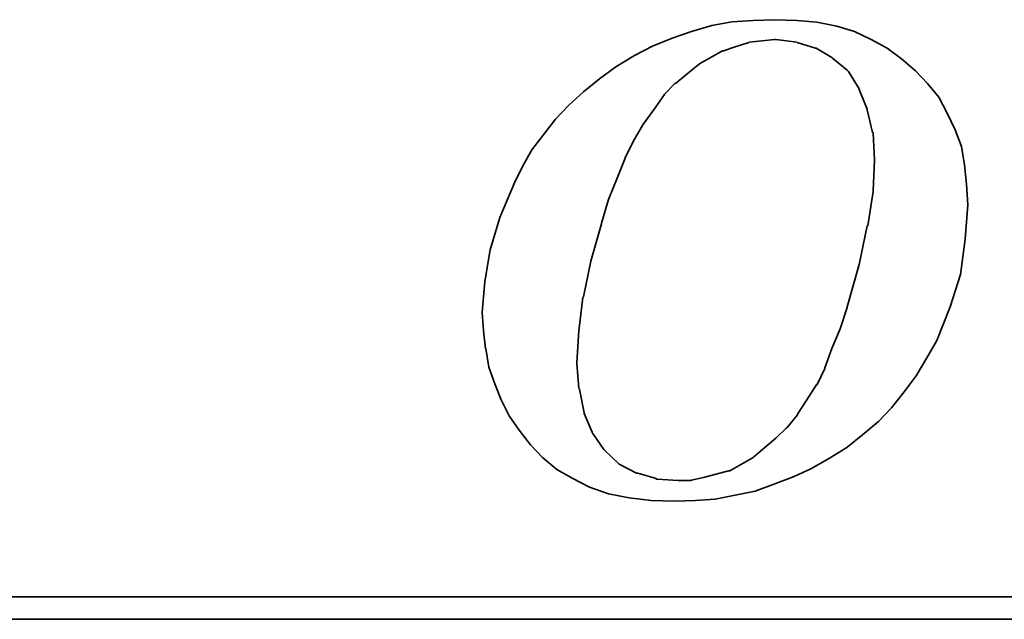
# Model space of a CAD drawing. Header units: inches. Extents: x 22 to 421, y 73 to 311.
# Tile 44 of 59: x 351.41 to 361.51, y 201.56 to 207.7. Entities that reach past the tile are written whole.
import ezdxf

# ---------------------------------------------------------------- set-up
doc = ezdxf.new("R2010")
doc.units = ezdxf.units.IN
doc.header["$LTSCALE"] = 0.4
doc.layers.add('DIM', color=4, linetype='Continuous')
doc.layers.add('layer 1', color=7, linetype='Continuous')

# ---------------------------------------------------------------- blocks, each defined once
blk = doc.blocks.new('TBI MOTION logo(完整正式版)')
at = {"layer": 'layer 1', "color": 22, "lineweight": 35}
for points, knots in [([(-11.34375, -6.98375), (-11.34375, -6.98375), (-10.91375, -7.43875), (-10.91375, -7.43875), (-10.91375, -7.43875), (-10.91375, -7.43875), (-10.38625, -7.87125), (-10.38625, -7.87125), (-10.38625, -7.87125), (-10.38625, -7.87125), (-9.81125, -8.20375), (-9.81125, -8.20375), (-9.81125, -8.20375), (-9.81125, -8.20375), (-9.21125, -8.51875), (-9.21125, -8.51875), (-9.21125, -8.51875), (-9.21125, -8.51875), (-8.51625, -8.75875), (-8.51625, -8.75875), (-8.51625, -8.75875), (-8.51625, -8.75875), (-7.77125, -8.90375), (-7.77125, -8.90375), (-7.77125, -8.90375), (-7.77125, -8.90375), (-6.97875, -8.99875), (-6.97875, -8.99875), (-6.97875, -8.99875), (-6.97875, -8.99875), (-6.14125, -9.02375), (-6.14125, -9.02375), (-6.14125, -9.02375), (-6.14125, -9.02375), (-5.37125, -8.99875), (-5.37125, -8.99875), (-5.37125, -8.99875), (-5.37125, -8.99875), (-4.65375, -8.94875), (-4.65375, -8.94875), (-4.65375, -8.94875), (-4.65375, -8.94875), (-3.93375, -8.80625), (-3.93375, -8.80625), (-3.93375, -8.80625), (-3.93375, -8.80625), (-3.21375, -8.66375), (-3.21375, -8.66375), (-3.21375, -8.66375), (-3.21375, -8.66375), (-2.49375, -8.39875), (-2.49375, -8.39875), (-2.49375, -8.39875), (-2.49375, -8.39875), (-1.79875, -8.13375), (-1.79875, -8.13375), (-1.79875, -8.13375), (-1.79875, -8.13375), (-1.17375, -7.84375), (-1.17375, -7.84375), (-1.17375, -7.84375), (-1.17375, -7.84375), (-0.52375, -7.46375), (-0.52375, -7.46375), (-0.52375, -7.46375), (-0.52375, -7.46375), (0.10124, -7.07875), (0.10124, -7.07875), (0.10124, -7.07875), (0.10124, -7.07875), (0.67625, -6.62375), (0.67625, -6.62375), (0.67625, -6.62375), (0.67625, -6.62375), (1.24874, -6.14375), (1.24874, -6.14375), (1.24874, -6.14375), (1.24874, -6.14375), (1.72874, -5.64125), (1.72874, -5.64125), (1.72874, -5.64125), (1.72874, -5.64125), (2.18624, -5.06375), (2.18624, -5.06375), (2.18624, -5.06375), (2.18624, -5.06375), (2.61625, -4.48874), (2.61625, -4.48874), (2.61625, -4.48874), (2.61625, -4.48874), (3.00125, -3.83874), (3.00125, -3.83874), (3.00125, -3.83874), (3.00125, -3.83874), (3.36124, -3.21374), (3.36124, -3.21374), (3.36124, -3.21374), (3.36124, -3.21374), (3.84374, -1.99125), (3.84374, -1.99125), (3.84374, -1.99125), (3.84374, -1.99125), (4.22625, -0.81875), (4.22625, -0.81875), (4.22625, -0.81875), (4.22625, -0.81875), (4.39125, 0.45624), (4.39125, 0.45624), (4.39125, 0.45624), (4.39125, 0.45624), (4.48874, 1.70124), (4.48874, 1.70124), (4.48874, 1.70124), (4.48874, 1.70124), (4.43874, 2.44625), (4.43874, 2.44625), (4.43874, 2.44625), (4.43874, 2.44625), (4.36874, 3.14125), (4.36874, 3.14125), (4.36874, 3.14125), (4.36874, 3.14125), (4.25125, 3.81125), (4.25125, 3.81125), (4.25125, 3.81125), (4.25125, 3.81125), (4.03124, 4.41125), (4.03124, 4.41125), (4.03124, 4.41125), (4.03124, 4.41125), (3.74374, 5.01125), (3.74374, 5.01125), (3.74374, 5.01125), (3.74374, 5.01125), (3.43124, 5.58875), (3.43124, 5.58875), (3.43124, 5.58875), (3.43124, 5.58875), (3.02625, 6.09125), (3.02625, 6.09125), (3.02625, 6.09125), (3.02625, 6.09125), (2.59374, 6.54875), (2.59374, 6.54875), (2.59374, 6.54875), (2.59374, 6.54875), (2.09124, 6.98125), (2.09124, 6.98125), (2.09124, 6.98125), (2.09124, 6.98125), (1.56124, 7.36625), (1.56124, 7.36625), (1.56124, 7.36625), (1.56124, 7.36625), (0.98624, 7.67625), (0.98624, 7.67625), (0.98624, 7.67625), (0.98624, 7.67625), (0.38624, 7.96375), (0.38624, 7.96375), (0.38624, 7.96375), (0.38624, 7.96375), (-0.25875, 8.15625), (-0.25875, 8.15625), (-0.25875, 8.15625), (-0.25875, 8.15625), (-0.98125, 8.30125), (-0.98125, 8.30125), (-0.98125, 8.30125), (-0.98125, 8.30125), (-1.70124, 8.37125), (-1.70124, 8.37125), (-1.70124, 8.37125), (-1.70124, 8.37125), (-2.49375, 8.39624), (-2.49375, 8.39624), (-2.49375, 8.39624), (-2.49375, 8.39624), (-3.28625, 8.37125), (-3.28625, 8.37125), (-3.28625, 8.37125), (-3.28625, 8.37125), (-4.05125, 8.32125), (-4.05125, 8.32125), (-4.05125, 8.32125), (-4.05125, 8.32125), (-4.77375, 8.18125), (-4.77375, 8.18125), (-4.77375, 8.18125), (-4.77375, 8.18125), (-5.51625, 7.96375), (-5.51625, 7.96375), (-5.51625, 7.96375), (-5.51625, 7.96375), (-6.21125, 7.72625), (-6.21125, 7.72625), (-6.21125, 7.72625), (-6.21125, 7.72625), (-6.92875, 7.43625), (-6.92875, 7.43625), (-6.92875, 7.43625), (-6.92875, 7.43625), (-7.57875, 7.10125), (-7.57875, 7.10125), (-7.57875, 7.10125), (-7.57875, 7.10125), (-8.24875, 6.69125), (-8.24875, 6.69125), (-8.24875, 6.69125), (-8.24875, 6.69125), (-8.84875, 6.26125), (-8.84875, 6.26125), (-8.84875, 6.26125), (-8.84875, 6.26125), (-9.42625, 5.78125), (-9.42625, 5.78125), (-9.42625, 5.78125), (-9.42625, 5.78125), (-9.95375, 5.30125), (-9.95375, 5.30125), (-9.95375, 5.30125), (-9.95375, 5.30125), (-10.43375, 4.79624), (-10.43375, 4.79624), (-10.43375, 4.79624), (-10.43375, 4.79624), (-10.88875, 4.22125), (-10.88875, 4.22125), (-10.88875, 4.22125), (-10.88875, 4.22125), (-11.29875, 3.69375), (-11.29875, 3.69375), (-11.29875, 3.69375), (-11.29875, 3.69375), (-11.63375, 3.09125), (-11.63375, 3.09125), (-11.63375, 3.09125), (-11.63375, 3.09125), (-11.91875, 2.49625), (-11.91875, 2.49625), (-11.91875, 2.49625), (-11.91875, 2.49625), (-12.44875, 1.24625), (-12.44875, 1.24625), (-12.44875, 1.24625), (-12.44875, 1.24625), (-12.80875, 0.06874), (-12.80875, 0.06874), (-12.80875, 0.06874), (-12.80875, 0.06874), (-12.99875, -1.07875), (-12.99875, -1.07875), (-12.99875, -1.07875), (-12.99875, -1.07875), (-13.09375, -2.18375), (-13.09375, -2.18375), (-13.09375, -2.18375), (-13.09375, -2.18375), (-13.04875, -2.85375), (-13.04875, -2.85375), (-13.04875, -2.85375), (-13.04875, -2.85375), (-12.97375, -3.50375), (-12.97375, -3.50375), (-12.97375, -3.50375), (-12.97375, -3.50375), (-12.95375, -3.50375), (-12.95375, -3.50375), (-12.95375, -3.50375), (-12.95375, -3.50375), (-12.85375, -4.17375), (-12.85375, -4.17375), (-12.85375, -4.17375), (-12.85375, -4.17375), (-12.63875, -4.77624), (-12.63875, -4.77624), (-12.63875, -4.77624), (-12.63875, -4.77624), (-12.39875, -5.35125), (-12.39875, -5.35125), (-12.39875, -5.35125), (-12.39875, -5.35125), (-12.11375, -5.92875), (-12.11375, -5.92875), (-12.11375, -5.92875), (-12.11375, -5.92875), (-11.75375, -6.45375), (-11.75375, -6.45375), (-11.75375, -6.45375), (-11.75375, -6.45375), (-11.34375, -6.98375), (-11.34375, -6.98375)], [0, 0, 0, 0, 0.01369863, 0.01369863, 0.01369863, 0.01369863, 0.02739726, 0.02739726, 0.02739726, 0.02739726, 0.04109589, 0.04109589, 0.04109589, 0.04109589, 0.05479452, 0.05479452, 0.05479452, 0.05479452, 0.06849315, 0.06849315, 0.06849315, 0.06849315, 0.08219178, 0.08219178, 0.08219178, 0.08219178, 0.09589041, 0.09589041, 0.09589041, 0.09589041, 0.10958904, 0.10958904, 0.10958904, 0.10958904, 0.12328767, 0.12328767, 0.12328767, 0.12328767, 0.1369863, 0.1369863, 0.1369863, 0.1369863, 0.15068493, 0.15068493, 0.15068493, 0.15068493, 0.16438356, 0.16438356, 0.16438356, 0.16438356, 0.17808219, 0.17808219, 0.17808219, 0.17808219, 0.19178082, 0.19178082, 0.19178082, 0.19178082, 0.20547945, 0.20547945, 0.20547945, 0.20547945, 0.21917808, 0.21917808, 0.21917808, 0.21917808, 0.23287671, 0.23287671, 0.23287671, 0.23287671, 0.24657534, 0.24657534, 0.24657534, 0.24657534, 0.26027397, 0.26027397, 0.26027397, 0.26027397, 0.2739726, 0.2739726, 0.2739726, 0.2739726, 0.28767123, 0.28767123, 0.28767123, 0.28767123, 0.30136986, 0.30136986, 0.30136986, 0.30136986, 0.31506849, 0.31506849, 0.31506849, 0.31506849, 0.32876712, 0.32876712, 0.32876712, 0.32876712, 0.34246575, 0.34246575, 0.34246575, 0.34246575, 0.35616438, 0.35616438, 0.35616438, 0.35616438, 0.36986301, 0.36986301, 0.36986301, 0.36986301, 0.38356164, 0.38356164, 0.38356164, 0.38356164, 0.39726027, 0.39726027, 0.39726027, 0.39726027, 0.4109589, 0.4109589, 0.4109589, 0.4109589, 0.42465753, 0.42465753, 0.42465753, 0.42465753, 0.43835616, 0.43835616, 0.43835616, 0.43835616, 0.45205479, 0.45205479, 0.45205479, 0.45205479, 0.46575342, 0.46575342, 0.46575342, 0.46575342, 0.47945205, 0.47945205, 0.47945205, 0.47945205, 0.49315068, 0.49315068, 0.49315068, 0.49315068, 0.50684932, 0.50684932, 0.50684932, 0.50684932, 0.52054795, 0.52054795, 0.52054795, 0.52054795, 0.53424658, 0.53424658, 0.53424658, 0.53424658, 0.54794521, 0.54794521, 0.54794521, 0.54794521, 0.56164384, 0.56164384, 0.56164384, 0.56164384, 0.57534247, 0.57534247, 0.57534247, 0.57534247, 0.5890411, 0.5890411, 0.5890411, 0.5890411, 0.60273973, 0.60273973, 0.60273973, 0.60273973, 0.61643836, 0.61643836, 0.61643836, 0.61643836, 0.63013699, 0.63013699, 0.63013699, 0.63013699, 0.64383562, 0.64383562, 0.64383562, 0.64383562, 0.65753425, 0.65753425, 0.65753425, 0.65753425, 0.67123288, 0.67123288, 0.67123288, 0.67123288, 0.68493151, 0.68493151, 0.68493151, 0.68493151, 0.69863014, 0.69863014, 0.69863014, 0.69863014, 0.71232877, 0.71232877, 0.71232877, 0.71232877, 0.7260274, 0.7260274, 0.7260274, 0.7260274, 0.73972603, 0.73972603, 0.73972603, 0.73972603, 0.75342466, 0.75342466, 0.75342466, 0.75342466, 0.76712329, 0.76712329, 0.76712329, 0.76712329, 0.78082192, 0.78082192, 0.78082192, 0.78082192, 0.79452055, 0.79452055, 0.79452055, 0.79452055, 0.80821918, 0.80821918, 0.80821918, 0.80821918, 0.82191781, 0.82191781, 0.82191781, 0.82191781, 0.83561644, 0.83561644, 0.83561644, 0.83561644, 0.84931507, 0.84931507, 0.84931507, 0.84931507, 0.8630137, 0.8630137, 0.8630137, 0.8630137, 0.87671233, 0.87671233, 0.87671233, 0.87671233, 0.89041096, 0.89041096, 0.89041096, 0.89041096, 0.90410959, 0.90410959, 0.90410959, 0.90410959, 0.91780822, 0.91780822, 0.91780822, 0.91780822, 0.93150685, 0.93150685, 0.93150685, 0.93150685, 0.94520548, 0.94520548, 0.94520548, 0.94520548, 0.95890411, 0.95890411, 0.95890411, 0.95890411, 0.97260274, 0.97260274, 0.97260274, 0.97260274, 0.98630137, 0.98630137, 0.98630137, 0.98630137, 1, 1, 1, 1]), ([(-8.77875, 1.03124), (-8.77875, 1.03124), (-8.51625, 1.89625), (-8.51625, 1.89625), (-8.51625, 1.89625), (-8.51625, 1.89625), (-8.20375, 2.66375), (-8.20375, 2.66375), (-8.20375, 2.66375), (-8.20375, 2.66375), (-7.91625, 3.38125), (-7.91625, 3.38125), (-7.91625, 3.38125), (-7.91625, 3.38125), (-7.91625, 3.40624), (-7.91625, 3.40624), (-7.91625, 3.40624), (-7.91625, 3.40624), (-7.57875, 4.07624), (-7.57875, 4.07624), (-7.57875, 4.07624), (-7.57875, 4.07624), (-7.24375, 4.65125), (-7.24375, 4.65125), (-7.24375, 4.65125), (-7.24375, 4.65125), (-7.21875, 4.65125), (-7.21875, 4.65125), (-7.21875, 4.65125), (-7.21875, 4.65125), (-7.21875, 4.67624), (-7.21875, 4.67624), (-7.21875, 4.67624), (-7.21875, 4.67624), (-6.83625, 5.20375), (-6.83625, 5.20375), (-6.83625, 5.20375), (-6.83625, 5.20375), (-6.49875, 5.68625), (-6.49875, 5.68625), (-6.49875, 5.68625), (-6.49875, 5.68625), (-6.49875, 5.70625), (-6.49875, 5.70625), (-6.49875, 5.70625), (-6.49875, 5.70625), (-6.11625, 6.09125), (-6.11625, 6.09125), (-6.11625, 6.09125), (-6.11625, 6.09125), (-6.09125, 6.09125), (-6.09125, 6.09125), (-6.09125, 6.09125), (-6.09125, 6.09125), (-5.27375, 6.76625), (-5.27375, 6.76625), (-5.27375, 6.76625), (-5.27375, 6.76625), (-5.24875, 6.76625), (-5.24875, 6.76625), (-5.24875, 6.76625), (-5.24875, 6.76625), (-5.24875, 6.78625), (-5.24875, 6.78625), (-5.24875, 6.78625), (-5.24875, 6.78625), (-4.38875, 7.26624), (-4.38875, 7.26624), (-4.38875, 7.26624), (-4.38875, 7.26624), (-4.36125, 7.26624), (-4.36125, 7.26624), (-4.36125, 7.26624), (-4.36125, 7.26624), (-3.93375, 7.41125), (-3.93375, 7.41125), (-3.93375, 7.41125), (-3.93375, 7.41125), (-3.47375, 7.55625), (-3.47375, 7.55625), (-3.47375, 7.55625), (-3.47375, 7.55625), (-3.45375, 7.55625), (-3.45375, 7.55625), (-3.45375, 7.55625), (-3.45375, 7.55625), (-3.42875, 7.58124), (-3.42875, 7.58124), (-3.42875, 7.58124), (-3.42875, 7.58124), (-2.97375, 7.62625), (-2.97375, 7.62625), (-2.97375, 7.62625), (-2.97375, 7.62625), (-2.49375, 7.67625), (-2.49375, 7.67625), (-2.49375, 7.67625), (-2.49375, 7.67625), (-2.46875, 7.67625), (-2.46875, 7.67625), (-2.46875, 7.67625), (-2.46875, 7.67625), (-1.70124, 7.58124), (-1.70124, 7.58124), (-1.70124, 7.58124), (-1.70124, 7.58124), (-1.67875, 7.55625), (-1.67875, 7.55625), (-1.67875, 7.55625), (-1.67875, 7.55625), (-1.65375, 7.55625), (-1.65375, 7.55625), (-1.65375, 7.55625), (-1.65375, 7.55625), (-1.03125, 7.36625), (-1.03125, 7.36625), (-1.03125, 7.36625), (-1.03125, 7.36625), (-1.00625, 7.36625), (-1.00625, 7.36625), (-1.00625, 7.36625), (-1.00625, 7.36625), (-0.43124, 7.02624), (-0.43124, 7.02624), (-0.43124, 7.02624), (-0.43124, 7.02624), (-0.40625, 7.00624), (-0.40625, 7.00624), (-0.40625, 7.00624), (-0.40625, 7.00624), (0.12124, 6.57124), (0.12124, 6.57124), (0.12124, 6.57124), (0.12124, 6.57124), (0.14624, 6.54875), (0.14624, 6.54875), (0.14624, 6.54875), (0.14624, 6.54875), (0.17124, 6.52375), (0.17124, 6.52375), (0.17124, 6.52375), (0.17124, 6.52375), (0.55625, 5.89875), (0.55625, 5.89875), (0.55625, 5.89875), (0.55625, 5.89875), (0.55625, 5.87625), (0.55625, 5.87625), (0.55625, 5.87625), (0.55625, 5.87625), (0.84124, 5.15625), (0.84124, 5.15625), (0.84124, 5.15625), (0.84124, 5.15625), (0.84124, 5.13125), (0.84124, 5.13125), (0.84124, 5.13125), (0.84124, 5.13125), (1.03624, 4.31875), (1.03624, 4.31875), (1.03624, 4.31875), (1.03624, 4.31875), (1.05624, 4.31875), (1.05624, 4.31875), (1.05624, 4.31875), (1.05624, 4.31875), (1.05624, 4.29125), (1.05624, 4.29125), (1.05624, 4.29125), (1.05624, 4.29125), (1.10625, 3.33125), (1.10625, 3.33125), (1.10625, 3.33125), (1.10625, 3.33125), (1.10625, 3.30875), (1.10625, 3.30875), (1.10625, 3.30875), (1.10625, 3.30875), (1.05624, 2.20624), (1.05624, 2.20624), (1.05624, 2.20624), (1.05624, 2.20624), (1.05624, 2.18124), (1.05624, 2.18124), (1.05624, 2.18124), (1.05624, 2.18124), (0.86624, 0.93624), (0.86624, 0.93624), (0.86624, 0.93624), (0.86624, 0.93624), (0.84124, 0.93624), (0.84124, 0.93624), (0.84124, 0.93624), (0.84124, 0.93624), (0.55625, -0.45874), (0.55625, -0.45874), (0.55625, -0.45874), (0.55625, -0.45874), (0.12124, -1.99125), (0.12124, -1.99125), (0.12124, -1.99125), (0.12124, -1.99125), (0.12124, -2.01874), (0.12124, -2.01874), (0.12124, -2.01874), (0.12124, -2.01874), (-0.13874, -2.78375), (-0.13874, -2.78375), (-0.13874, -2.78375), (-0.13874, -2.78375), (-0.43124, -3.50375), (-0.43124, -3.50375), (-0.43124, -3.50375), (-0.43124, -3.50375), (-0.69375, -4.19875), (-0.69375, -4.19875), (-0.69375, -4.19875), (-0.69375, -4.19875), (-0.69375, -4.22375), (-0.69375, -4.22375), (-0.69375, -4.22375), (-0.69375, -4.22375), (-0.98125, -4.82374), (-0.98125, -4.82374), (-0.98125, -4.82374), (-0.98125, -4.82374), (-1.00625, -4.82374), (-1.00625, -4.82374), (-1.00625, -4.82374), (-1.00625, -4.82374), (-1.33875, -5.35125), (-1.33875, -5.35125), (-1.33875, -5.35125), (-1.33875, -5.35125), (-1.67875, -5.87875), (-1.67875, -5.87875), (-1.67875, -5.87875), (-1.67875, -5.87875), (-1.67875, -5.90375), (-1.67875, -5.90375), (-1.67875, -5.90375), (-1.67875, -5.90375), (-2.05875, -6.35875), (-2.05875, -6.35875), (-2.05875, -6.35875), (-2.05875, -6.35875), (-2.08375, -6.38375), (-2.08375, -6.38375), (-2.08375, -6.38375), (-2.08375, -6.38375), (-2.46875, -6.74375), (-2.46875, -6.74375), (-2.46875, -6.74375), (-2.46875, -6.74375), (-3.25875, -7.41625), (-3.25875, -7.41625), (-3.25875, -7.41625), (-3.25875, -7.41625), (-3.28625, -7.43875), (-3.28625, -7.43875), (-3.28625, -7.43875), (-3.28625, -7.43875), (-4.12375, -7.91875), (-4.12375, -7.91875), (-4.12375, -7.91875), (-4.12375, -7.91875), (-4.14875, -7.91875), (-4.14875, -7.91875), (-4.14875, -7.91875), (-4.14875, -7.91875), (-4.17125, -7.91875), (-4.17125, -7.91875), (-4.17125, -7.91875), (-4.17125, -7.91875), (-5.03375, -8.15875), (-5.03375, -8.15875), (-5.03375, -8.15875), (-5.03375, -8.15875), (-5.51625, -8.25625), (-5.51625, -8.25625), (-5.51625, -8.25625), (-5.51625, -8.25625), (-5.54125, -8.27875), (-5.54125, -8.27875), (-5.54125, -8.27875), (-5.54125, -8.27875), (-5.56375, -8.27875), (-5.56375, -8.27875), (-5.56375, -8.27875), (-5.56375, -8.27875), (-5.99625, -8.27875), (-5.99625, -8.27875), (-5.99625, -8.27875), (-5.99625, -8.27875), (-6.76375, -8.23125), (-6.76375, -8.23125), (-6.76375, -8.23125), (-6.76375, -8.23125), (-6.78875, -8.23125), (-6.78875, -8.23125), (-6.78875, -8.23125), (-6.78875, -8.23125), (-6.78875, -8.20375), (-6.78875, -8.20375), (-6.78875, -8.20375), (-6.78875, -8.20375), (-7.45875, -8.01375), (-7.45875, -8.01375), (-7.45875, -8.01375), (-7.45875, -8.01375), (-7.48375, -8.01375), (-7.48375, -8.01375), (-7.48375, -8.01375), (-7.48375, -8.01375), (-7.50875, -8.01375), (-7.50875, -8.01375), (-7.50875, -8.01375), (-7.50875, -8.01375), (-8.13125, -7.67875), (-8.13125, -7.67875), (-8.13125, -7.67875), (-8.13125, -7.67875), (-8.15625, -7.65375), (-8.15625, -7.65375), (-8.15625, -7.65375), (-8.15625, -7.65375), (-8.65875, -7.17375), (-8.65875, -7.17375), (-8.65875, -7.17375), (-8.65875, -7.17375), (-8.68375, -7.14875), (-8.68375, -7.14875), (-8.68375, -7.14875), (-8.68375, -7.14875), (-9.08875, -6.57375), (-9.08875, -6.57375), (-9.08875, -6.57375), (-9.08875, -6.57375), (-9.11375, -6.54875), (-9.11375, -6.54875), (-9.11375, -6.54875), (-9.11375, -6.54875), (-9.11375, -6.52875), (-9.11375, -6.52875), (-9.11375, -6.52875), (-9.11375, -6.52875), (-9.40375, -5.85375), (-9.40375, -5.85375), (-9.40375, -5.85375), (-9.40375, -5.85375), (-9.40375, -5.82875), (-9.40375, -5.82875), (-9.40375, -5.82875), (-9.40375, -5.82875), (-9.56875, -4.96875), (-9.56875, -4.96875), (-9.56875, -4.96875), (-9.56875, -4.96875), (-9.59375, -4.94375), (-9.59375, -4.94375), (-9.59375, -4.94375), (-9.59375, -4.94375), (-9.66375, -4.03375), (-9.66375, -4.03375), (-9.66375, -4.03375), (-9.66375, -4.03375), (-9.66375, -4.00875), (-9.66375, -4.00875), (-9.66375, -4.00875), (-9.66375, -4.00875), (-9.59375, -2.85375), (-9.59375, -2.85375), (-9.59375, -2.85375), (-9.59375, -2.85375), (-9.45125, -1.65875), (-9.45125, -1.65875), (-9.45125, -1.65875), (-9.45125, -1.65875), (-9.42625, -1.63375), (-9.42625, -1.63375), (-9.42625, -1.63375), (-9.42625, -1.63375), (-9.16125, -0.33875), (-9.16125, -0.33875), (-9.16125, -0.33875), (-9.16125, -0.33875), (-8.77875, 1.00624), (-8.77875, 1.00624), (-8.77875, 1.00624), (-8.77875, 1.00624), (-8.77875, 1.03124), (-8.77875, 1.03124)], [0, 0, 0, 0, 0.01020408, 0.01020408, 0.01020408, 0.01020408, 0.02040816, 0.02040816, 0.02040816, 0.02040816, 0.03061224, 0.03061224, 0.03061224, 0.03061224, 0.04081633, 0.04081633, 0.04081633, 0.04081633, 0.05102041, 0.05102041, 0.05102041, 0.05102041, 0.06122449, 0.06122449, 0.06122449, 0.06122449, 0.07142857, 0.07142857, 0.07142857, 0.07142857, 0.08163265, 0.08163265, 0.08163265, 0.08163265, 0.09183673, 0.09183673, 0.09183673, 0.09183673, 0.10204082, 0.10204082, 0.10204082, 0.10204082, 0.1122449, 0.1122449, 0.1122449, 0.1122449, 0.12244898, 0.12244898, 0.12244898, 0.12244898, 0.13265306, 0.13265306, 0.13265306, 0.13265306, 0.14285714, 0.14285714, 0.14285714, 0.14285714, 0.15306122, 0.15306122, 0.15306122, 0.15306122, 0.16326531, 0.16326531, 0.16326531, 0.16326531, 0.17346939, 0.17346939, 0.17346939, 0.17346939, 0.18367347, 0.18367347, 0.18367347, 0.18367347, 0.19387755, 0.19387755, 0.19387755, 0.19387755, 0.20408163, 0.20408163, 0.20408163, 0.20408163, 0.21428571, 0.21428571, 0.21428571, 0.21428571, 0.2244898, 0.2244898, 0.2244898, 0.2244898, 0.23469388, 0.23469388, 0.23469388, 0.23469388, 0.24489796, 0.24489796, 0.24489796, 0.24489796, 0.25510204, 0.25510204, 0.25510204, 0.25510204, 0.26530612, 0.26530612, 0.26530612, 0.26530612, 0.2755102, 0.2755102, 0.2755102, 0.2755102, 0.28571429, 0.28571429, 0.28571429, 0.28571429, 0.29591837, 0.29591837, 0.29591837, 0.29591837, 0.30612245, 0.30612245, 0.30612245, 0.30612245, 0.31632653, 0.31632653, 0.31632653, 0.31632653, 0.32653061, 0.32653061, 0.32653061, 0.32653061, 0.33673469, 0.33673469, 0.33673469, 0.33673469, 0.34693878, 0.34693878, 0.34693878, 0.34693878, 0.35714286, 0.35714286, 0.35714286, 0.35714286, 0.36734694, 0.36734694, 0.36734694, 0.36734694, 0.37755102, 0.37755102, 0.37755102, 0.37755102, 0.3877551, 0.3877551, 0.3877551, 0.3877551, 0.39795918, 0.39795918, 0.39795918, 0.39795918, 0.40816327, 0.40816327, 0.40816327, 0.40816327, 0.41836735, 0.41836735, 0.41836735, 0.41836735, 0.42857143, 0.42857143, 0.42857143, 0.42857143, 0.43877551, 0.43877551, 0.43877551, 0.43877551, 0.44897959, 0.44897959, 0.44897959, 0.44897959, 0.45918367, 0.45918367, 0.45918367, 0.45918367, 0.46938776, 0.46938776, 0.46938776, 0.46938776, 0.47959184, 0.47959184, 0.47959184, 0.47959184, 0.48979592, 0.48979592, 0.48979592, 0.48979592, 0.5, 0.5, 0.5, 0.5, 0.51020408, 0.51020408, 0.51020408, 0.51020408, 0.52040816, 0.52040816, 0.52040816, 0.52040816, 0.53061224, 0.53061224, 0.53061224, 0.53061224, 0.54081633, 0.54081633, 0.54081633, 0.54081633, 0.55102041, 0.55102041, 0.55102041, 0.55102041, 0.56122449, 0.56122449, 0.56122449, 0.56122449, 0.57142857, 0.57142857, 0.57142857, 0.57142857, 0.58163265, 0.58163265, 0.58163265, 0.58163265, 0.59183673, 0.59183673, 0.59183673, 0.59183673, 0.60204082, 0.60204082, 0.60204082, 0.60204082, 0.6122449, 0.6122449, 0.6122449, 0.6122449, 0.62244898, 0.62244898, 0.62244898, 0.62244898, 0.63265306, 0.63265306, 0.63265306, 0.63265306, 0.64285714, 0.64285714, 0.64285714, 0.64285714, 0.65306122, 0.65306122, 0.65306122, 0.65306122, 0.66326531, 0.66326531, 0.66326531, 0.66326531, 0.67346939, 0.67346939, 0.67346939, 0.67346939, 0.68367347, 0.68367347, 0.68367347, 0.68367347, 0.69387755, 0.69387755, 0.69387755, 0.69387755, 0.70408163, 0.70408163, 0.70408163, 0.70408163, 0.71428571, 0.71428571, 0.71428571, 0.71428571, 0.7244898, 0.7244898, 0.7244898, 0.7244898, 0.73469388, 0.73469388, 0.73469388, 0.73469388, 0.74489796, 0.74489796, 0.74489796, 0.74489796, 0.75510204, 0.75510204, 0.75510204, 0.75510204, 0.76530612, 0.76530612, 0.76530612, 0.76530612, 0.7755102, 0.7755102, 0.7755102, 0.7755102, 0.78571429, 0.78571429, 0.78571429, 0.78571429, 0.79591837, 0.79591837, 0.79591837, 0.79591837, 0.80612245, 0.80612245, 0.80612245, 0.80612245, 0.81632653, 0.81632653, 0.81632653, 0.81632653, 0.82653061, 0.82653061, 0.82653061, 0.82653061, 0.83673469, 0.83673469, 0.83673469, 0.83673469, 0.84693878, 0.84693878, 0.84693878, 0.84693878, 0.85714286, 0.85714286, 0.85714286, 0.85714286, 0.86734694, 0.86734694, 0.86734694, 0.86734694, 0.87755102, 0.87755102, 0.87755102, 0.87755102, 0.8877551, 0.8877551, 0.8877551, 0.8877551, 0.89795918, 0.89795918, 0.89795918, 0.89795918, 0.90816327, 0.90816327, 0.90816327, 0.90816327, 0.91836735, 0.91836735, 0.91836735, 0.91836735, 0.92857143, 0.92857143, 0.92857143, 0.92857143, 0.93877551, 0.93877551, 0.93877551, 0.93877551, 0.94897959, 0.94897959, 0.94897959, 0.94897959, 0.95918367, 0.95918367, 0.95918367, 0.95918367, 0.96938776, 0.96938776, 0.96938776, 0.96938776, 0.97959184, 0.97959184, 0.97959184, 0.97959184, 0.98979592, 0.98979592, 0.98979592, 0.98979592, 1, 1, 1, 1]), ([(75.90875, -9.47875), (75.90875, -9.47875), (75.90875, -12.28625), (75.90875, -12.28625), (75.90875, -12.28625), (75.90875, -12.28625), (75.90875, -12.47875), (75.90875, -12.47875), (75.90875, -12.47875), (75.90875, -12.47875), (75.71625, -12.47875), (75.71625, -12.47875), (75.71625, -12.47875), (75.71625, -12.47875), (-88.32875, -12.47875), (-88.32875, -12.47875), (-88.32875, -12.47875), (-88.32875, -12.47875), (-88.32875, -13.29375), (-88.32875, -13.29375), (-88.32875, -13.29375), (-88.32875, -13.29375), (82.89125, -13.29375), (82.89125, -13.29375), (82.89125, -13.29375), (82.89125, -13.29375), (75.90875, -9.47875), (75.90875, -9.47875)], [0, 0, 0, 0, 0.14285714, 0.14285714, 0.14285714, 0.14285714, 0.28571429, 0.28571429, 0.28571429, 0.28571429, 0.42857143, 0.42857143, 0.42857143, 0.42857143, 0.57142857, 0.57142857, 0.57142857, 0.57142857, 0.71428571, 0.71428571, 0.71428571, 0.71428571, 0.85714286, 0.85714286, 0.85714286, 0.85714286, 1, 1, 1, 1])]:
    blk.add_open_spline(points, degree=3, knots=knots, dxfattribs=at)

msp = doc.modelspace()

# ---------------------------------------------------------------- block references
at = {"layer": 'DIM', "xscale": 0.2835000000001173, "yscale": 0.2834999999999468, "zscale": 0.2835}
msp.add_blockref('TBI MOTION logo(完整正式版)', (359.866, 205.324), dxfattribs=at)

doc.saveas('drawing.dxf')
